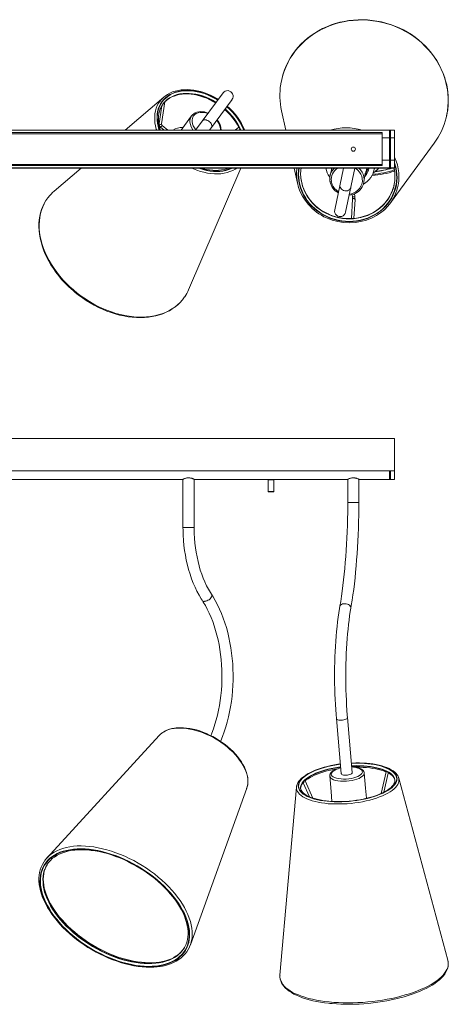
# Model space of a CAD drawing. Header units: millimetres. Extents: x -822 to 1508, y -1054 to 143.
# Tile 4 of 5: x 295 to 815, y -1053 to 143. Entities that reach past the tile are written whole.
import ezdxf

# ---------------------------------------------------------------- set-up
doc = ezdxf.new("R2010")
doc.units = ezdxf.units.MM

msp = doc.modelspace()

# ---------------------------------------------------------------- linework, layer by layer
at = {"color": 7, "linetype": 'Continuous', "lineweight": 15}
for p, q in [((469.9, 48.8), (423.1, 8.7)), ((541.9, 54), (508.5, 8.7)), ((467.5, 38.2), (464.2, 16.8)), ((467.2, 16.4), (471.3, 43.2)), ((525.3, 8.7), (552.8, 46)), ((613, 32), (618.2, 8.7)), ((466.1, 12.2), (470.3, 8.7)), ((474.9, 8.7), (468.1, 14.5)), ((560.9, 12.3), (556.6, 8.7)), ((-750, 8.7), (750, 8.7)), ((-750, 8.6), (750, 8.6)), ((735, 5.7), (-735, 5.7)), ((735, 4.2), (-735, 4.2)), ((561.3, 8.7), (562.3, 9.5)), ((561.9, 10.4), (562.7, 8.7)), ((735, -34.3), (735, 5.7)), ((745, 8), (744, 8)), ((744, -36.9), (744, 8)), ((745, -36.9), (745, 8)), ((750, -37.3), (750, 8.7)), ((745.2, -79.6), (798.3, -7.1)), ((-735, -32.8), (735, -32.8)), ((735, -34.3), (-735, -34.3)), ((-750, -37.2), (750, -37.2)), ((-750, -37.3), (750, -37.3)), ((369.5, -37.3), (336.9, -65.3)), ((499.9, -185.2), (563.6, -37.3)), ((515.6, -37.4), (515.8, -37.3)), ((517.1, -37.9), (517.9, -37.3)), ((628.2, -37.3), (632.3, -55.8)), ((688.2, -37.3), (677.5, -88.2)), ((690.7, -91), (702, -37.3)), ((714.4, -44), (714.6, -43.6)), ((725.4, -39.5), (725.4, -39.1)), ((671.8, -53.8), (671.5, -52.7)), ((698.7, -69.6), (698.9, -71.9)), ((701.9, -71.5), (701.6, -68.6)), ((701.9, -71.5), (701.9, -71.6)), ((699.1, -75.3), (697.7, -98.6)), ((700.7, -98.4), (702.1, -75.4)), ((-750, -365.8), (750, -365.8)), ((-750, -365.8), (750, -365.8)), ((750, -365.8), (750, -415.8)), ((-750, -405.1), (750, -405.1)), ((745, -405.3), (744, -405.3)), ((744, -415.8), (744, -405.3)), ((745, -415.8), (745, -405.3)), ((107.5, -415.8), (492.5, -415.8)), ((492.5, -415.8), (492.5, -415.8)), ((493.2, -415.4), (493.2, -474)), ((506.8, -474), (506.8, -415.4)), ((507.5, -415.8), (692.5, -415.8)), ((507.5, -415.8), (507.5, -415.8)), ((507.5, -415.8), (507.5, -415.8)), ((596.5, -415.9), (596.5, -430.3)), ((598, -415.7), (598, -415.8)), ((602, -415.8), (602, -415.7)), ((602.5, -415.8), (602.5, -415.8)), ((603.5, -430.3), (603.5, -415.9)), ((692.5, -415.8), (692.5, -415.8)), ((693.2, -415.4), (693.2, -443.7)), ((706.7, -443.7), (706.7, -415.4)), ((707.5, -415.8), (750, -415.8)), ((707.5, -415.8), (707.5, -415.8)), ((707.5, -415.8), (707.5, -415.8)), ((596.5, -430.3), (596.7, -430.8)), ((596.5, -430.3), (603.5, -430.3)), ((603.3, -430.8), (603.5, -430.3)), ((603.3, -430.8), (596.7, -430.8)), ((698.8, -771.6), (693, -704.8)), ((679.5, -706), (685.4, -772.7)), ((464.5, -726.5), (327.9, -875.5)), ((464.5, -726.5), (465.1, -725.8)), ((671.5, -776.6), (671.4, -775.7)), ((739.8, -770.7), (733.8, -797)), ((737.2, -795.4), (742.5, -772.2)), ((631.1, -789.2), (611, -1017.6)), ((631.1, -789.2), (631.1, -789.2)), ((639.2, -784), (646.9, -801.1)), ((650.9, -802.6), (641.4, -781.7)), ((750.5, -780.8), (750.5, -780.7)), ((814.8, -999.6), (755.2, -778.3)), ((755.2, -778.3), (755.2, -778.3)), ((502.2, -980.8), (570.7, -790.7)), ((636.1, -790.7), (636.1, -790.8))]:
    msp.add_line(p, q, dxfattribs=at)
at = {"color": 8, "linetype": 'Continuous', "lineweight": 15}
for p, q in [((735, -0.8), (744, -0.8)), ((745, -0.8), (750, -0.8)), ((735, -27.8), (744, -27.8)), ((745, -27.8), (750, -27.8)), ((631.5, -37.3), (631.4, -37.6)), ((603.5, -415.9), (596.5, -415.9)), ((706.7, -443.7), (693.2, -443.7)), ((506.8, -474), (493.2, -474))]:
    msp.add_line(p, q, dxfattribs=at)
at = {"color": 8, "linetype": 'Continuous', "lineweight": 15, "flags": 128}
for points in [[(812.7, 23.7), (813.7, 28.1), (814.6, 33.5), (815.1, 39), (815.3, 44.6), (815.1, 50.2), (814.6, 55.7), (813.7, 61.2), (812.5, 66.7), (811, 72.1), (809.1, 77.4), (806.8, 82.7), (804.3, 87.8), (801.4, 92.8), (798.3, 97.6), (794.8, 102.2), (791, 106.7), (787, 110.9), (782.8, 115), (778.3, 118.8), (773.5, 122.3), (768.6, 125.6), (763.5, 128.7), (758.1, 131.4), (752.7, 133.9), (747.1, 136.1), (741.4, 138), (735.6, 139.5), (729.7, 140.8), (723.7, 141.7), (717.7, 142.3), (711.8, 142.6), (705.8, 142.5), (699.8, 142.1), (693.9, 141.4), (688, 140.4), (682.2, 139.1), (676.6, 137.4), (671, 135.4), (665.7, 133.2), (660.4, 130.6), (655.4, 127.8), (650.5, 124.6), (645.9, 121.2), (641.5, 117.6), (637.4, 113.7), (633.5, 109.6), (629.8, 105.3), (626.5, 100.8), (623.5, 96.1), (620.8, 91.2), (618.4, 86.2), (616.3, 81), (614.5, 75.8), (613.1, 70.4), (612.1, 65), (612, 64.7)], [(535.6, 45.5), (535.2, 45.7), (531.2, 48), (527.2, 50.1), (523, 51.9), (518.9, 53.4), (514.7, 54.7), (510.5, 55.7), (506.4, 56.4), (502.3, 56.8), (498.3, 57), (494.4, 56.8), (490.7, 56.4), (487.1, 55.7), (483.6, 54.7), (480.4, 53.4), (477.3, 51.9), (474.5, 50.1), (471.9, 48), (469.6, 45.7), (467.6, 43.2), (465.9, 40.5), (464.4, 37.6), (463.3, 34.5), (462.4, 31.3), (461.9, 27.9), (461.7, 24.4), (461.8, 20.8), (462.3, 17.1), (463, 13.4), (464.1, 9.6), (464.4, 8.7)], [(535.4, 45.2), (535, 45.5), (531.1, 47.7), (527.1, 49.8), (523, 51.6), (518.9, 53.1), (514.7, 54.4), (510.6, 55.3), (506.5, 56.1), (502.4, 56.5), (498.4, 56.6), (494.6, 56.5), (490.9, 56.1), (487.3, 55.3), (483.8, 54.4), (480.6, 53.1), (477.6, 51.6), (474.8, 49.8), (472.3, 47.7), (470, 45.5), (468, 43), (466.2, 40.3), (464.8, 37.4), (463.6, 34.3), (462.8, 31.1), (462.3, 27.7), (462.1, 24.3), (462.2, 20.7), (462.7, 17.1), (463.4, 13.4), (464.5, 9.6), (464.8, 8.7)], [(533.3, 42.3), (532.9, 42.6), (529, 44.8), (525, 46.8), (520.9, 48.5), (516.9, 50), (512.8, 51.2), (508.7, 52.1), (504.7, 52.7), (500.7, 53.1), (496.8, 53.1), (493.1, 52.9), (489.4, 52.4), (485.9, 51.6), (482.7, 50.5), (479.6, 49.1), (476.7, 47.5), (474, 45.6), (472.9, 44.7)], [(533.5, 42.6), (533.1, 42.9), (529.2, 45.1), (525.2, 47.1), (521.2, 48.8), (517.1, 50.3), (513, 51.5), (508.9, 52.4), (504.9, 53), (500.9, 53.4), (497, 53.4), (493.3, 53.2), (489.6, 52.7), (486.2, 51.9), (482.9, 50.8), (479.8, 49.4), (476.9, 47.8), (474.2, 45.9), (473.1, 44.9)], [(465.5, 44.1), (463.6, 41.4), (462, 38.5), (460.8, 35.4), (459.8, 32.1), (459.2, 28.7), (458.9, 25.1), (458.9, 21.5), (459.2, 17.7), (459.9, 13.9), (460.8, 10.1), (461.3, 8.7)], [(505.4, 8.7), (504.6, 9.9), (503.2, 12.7), (502.2, 15.6), (501.7, 18.3), (501.7, 20.9), (502.6, 24.2)], [(505.2, 24.4), (504.4, 21.4), (504.4, 19.1), (504.8, 16.6), (505.7, 14), (507.1, 11.4), (508.8, 9)], [(523.4, 28.9), (522.4, 29.3), (519.6, 30), (516.9, 30.3), (514.2, 30.3), (511.6, 29.8), (509.3, 28.8), (507.4, 27.4), (505.8, 25.6), (505.2, 24.4)], [(464.9, 15.8), (465.5, 15.7), (466.1, 15.6), (466.6, 15.8), (467, 16), (467.2, 16.3), (467.2, 16.4)], [(466.1, 12.2), (466.1, 12.2), (466.2, 12.4), (466.4, 12.6)], [(516.7, 19.8), (516.9, 20), (517.7, 20.7), (518.8, 21.1), (520, 21.2), (521.4, 21.1), (522.8, 20.6), (524.2, 19.9), (525.5, 19), (526.5, 17.9), (527.4, 16.7), (528, 15.4), (528.2, 14.2), (528.1, 13), (527.7, 12), (527.6, 11.8)], [(538.6, 8.7), (538.7, 9.8), (538.4, 12.3), (537.7, 14.7), (536.5, 17.4), (534.9, 20), (534.2, 20.8)], [(693.5, 8.7), (691.2, 8.7), (688.7, 8.7)], [(668.3, -96.7), (672.5, -98.4), (676.9, -99.9), (681.4, -101), (685.9, -101.8), (690.5, -102.3), (695.1, -102.5), (699.7, -102.3), (704.2, -101.8), (708.7, -101), (713.1, -99.9), (717.4, -98.4), (721.5, -96.7), (725.5, -94.7), (729.2, -92.4), (732.8, -89.8), (736.1, -87), (739.2, -83.9), (742, -80.6), (744.5, -77.1), (746.7, -73.5), (748.6, -69.7), (750.2, -65.7), (751.5, -61.6), (752.4, -57.5), (752.9, -53.3), (753.1, -49), (753, -44.8), (752.5, -40.5), (751.6, -36.3), (750.4, -32.2), (750, -31)], [(668.5, -96.3), (672.7, -98), (677, -99.5), (681.5, -100.6), (686, -101.4), (690.5, -101.9), (695.1, -102.1), (699.6, -101.9), (704.1, -101.4), (708.6, -100.6), (713, -99.5), (717.2, -98.1), (721.3, -96.3), (725.2, -94.3), (729, -92), (732.5, -89.5), (735.8, -86.7), (738.9, -83.6), (741.7, -80.4), (744.2, -76.9), (746.4, -73.3), (748.2, -69.5), (749.8, -65.6), (751, -61.5), (751.9, -57.4), (752.5, -53.2), (752.7, -49), (752.5, -44.8), (752, -40.6), (751.2, -36.4), (750, -32.3), (750, -32.3)], [(504.2, -37.3), (505.9, -38.1), (510.2, -39.8), (514.5, -41.3), (518.7, -42.5), (523, -43.4), (527.2, -44), (531.4, -44.4), (535.4, -44.4), (539.4, -44.2), (543.2, -43.6), (546.8, -42.8), (550.3, -41.7), (553.6, -40.3), (556.6, -38.6), (558.6, -37.3)], [(511.9, -37.3), (513.6, -37.9), (517.8, -39.2), (521.9, -40.2), (526.1, -40.9), (530.2, -41.3), (534.2, -41.5), (538, -41.3), (541.8, -40.9), (545.4, -40.2), (548.9, -39.2), (552.1, -37.9), (553.3, -37.3)], [(512.9, -37.3), (513.6, -37.6), (517.8, -38.8), (521.9, -39.8), (526, -40.5), (530.1, -41), (534, -41.1), (537.9, -41), (541.6, -40.5), (545.2, -39.8), (548.6, -38.8), (551.8, -37.6), (552.4, -37.3)], [(633.7, -37.3), (633.3, -40.4), (633.1, -44.7), (633.3, -49), (633.8, -53.2), (634.6, -57.4), (635.8, -61.6), (637.4, -65.6), (639.2, -69.6), (641.4, -73.4), (643.9, -77), (646.6, -80.5), (649.7, -83.8), (653, -86.9), (656.5, -89.7), (660.2, -92.3), (664.2, -94.6), (668.3, -96.7)], [(634.2, -37.3), (633.8, -40.5), (633.6, -44.7), (633.7, -48.9), (634.2, -53.2), (635.1, -57.3), (636.3, -61.4), (637.8, -65.5), (639.6, -69.4), (641.8, -73.2), (644.2, -76.8), (647, -80.3), (650, -83.6), (653.3, -86.6), (656.8, -89.4), (660.5, -92), (664.4, -94.3), (668.5, -96.3)], [(695.4, -69), (697.7, -68.5), (700.5, -67.5), (703.1, -66.1), (705.4, -64.3), (707.5, -62.1), (709.2, -59.5), (710.3, -56.7), (711, -53.7), (710.9, -50), (710.3, -47.2), (709.1, -44.6), (707.6, -42.2), (705.6, -39.9), (703.1, -37.9), (702.2, -37.3)], [(673.3, -53.3), (674.4, -57.2), (675.7, -59.7), (677.4, -62), (679.6, -64.2), (682.1, -66.1), (682.2, -66.1)], [(697, -61.1), (696.9, -61.7), (696.3, -62.7), (695.4, -63.6), (694.2, -64.3), (692.8, -64.8), (691.3, -64.9), (689.7, -64.8), (688.2, -64.4), (686.8, -63.8), (685.6, -62.9), (684.7, -61.9), (684, -60.7), (683.7, -59.5), (683.8, -58.3), (683.8, -58.3)], [(701.9, -71.6), (701.8, -71.8), (701.4, -72.1), (700.9, -72.2), (700.3, -72.3), (699.8, -72.3), (699.3, -72.2), (699, -72), (698.9, -71.9)], [(329.6, -73), (329.3, -73.4), (326.9, -76.9), (324.8, -80.6), (323, -84.4), (321.5, -88.5), (320.3, -92.7), (319.5, -97), (318.9, -101.5), (318.7, -106), (318.8, -110.7), (319.2, -115.5), (319.9, -120.3), (321, -125.2), (322.4, -130.1), (324, -135), (326, -139.9), (328.3, -144.8), (330.8, -149.7), (333.6, -154.5), (336.7, -159.3), (340.1, -163.9), (343.7, -168.5), (347.5, -172.9), (351.6, -177.2), (355.9, -181.4), (360.3, -185.4)], [(669.6, -93.3), (673.8, -95), (678.1, -96.4), (682.5, -97.5), (686.9, -98.3), (691.4, -98.7), (695.9, -98.9), (700.4, -98.7), (704.8, -98.1), (709.2, -97.3), (713.4, -96.1), (717.6, -94.6), (721.6, -92.8), (725.4, -90.7), (729, -88.4), (732.4, -85.8), (735.6, -82.9), (738.5, -79.8), (741.1, -76.5), (743.2, -73.5)], [(669.6, -93.5), (673.8, -95.2), (678.1, -96.6), (682.4, -97.7), (686.9, -98.5), (691.4, -98.9), (695.9, -99.1), (700.3, -98.8), (704.8, -98.3), (709.1, -97.5), (713.4, -96.3), (717.6, -94.8), (721.5, -93), (725.4, -90.9), (729, -88.6), (732.4, -86), (735.6, -83.1), (738.5, -80), (741.1, -76.7), (743.1, -73.7)], [(702.1, -75.4), (702.1, -75.3), (701.9, -74.8), (701.5, -74.5), (701, -74.3), (700.4, -74.3), (699.8, -74.4), (699.4, -74.6), (699.1, -75), (699.1, -75.3)], [(360.3, -185.4), (364.9, -189.2), (369.7, -192.8), (374.7, -196.3), (379.7, -199.5), (384.9, -202.5), (390.2, -205.3), (395.5, -207.8), (400.9, -210.1), (406.4, -212.1), (411.8, -213.8), (417.3, -215.3), (422.7, -216.5), (428.1, -217.4), (433.4, -218), (438.7, -218.3), (443.8, -218.4), (448.9, -218.1), (453.8, -217.6), (458.6, -216.8), (463.2, -215.7), (467.7, -214.3), (471.9, -212.6), (476, -210.7), (479.8, -208.5), (483.4, -206.1), (486.7, -203.4), (489.8, -200.5), (492.6, -197.3), (495.1, -193.9), (495.3, -193.6)], [(527.8, -554.9), (528, -555.2), (528.2, -556.1), (528.1, -557.2), (527.7, -558.3), (527, -559.5), (526.1, -560.6), (524.9, -561.6), (523.6, -562.4), (522.2, -563.1), (520.8, -563.5), (519.5, -563.6)], [(697.1, -572), (697.1, -571.3), (696.9, -570.3), (696.3, -569.3), (695.4, -568.4), (694.2, -567.6), (692.8, -567), (691.3, -566.6), (689.7, -566.5), (688.2, -566.5), (686.8, -566.8), (685.6, -567.3), (684.7, -568), (684, -568.8), (683.8, -569.6)], [(693, -704.8), (693, -705.1), (692.7, -705.7), (692, -706.3), (691.1, -706.9), (689.9, -707.3), (688.4, -707.7), (686.9, -707.9), (685.4, -708), (683.8, -708), (682.5, -707.8), (681.3, -707.5), (680.4, -707.1), (679.8, -706.6), (679.5, -706), (679.5, -706)], [(465.1, -725.8), (465.6, -725.3), (467.8, -723.5), (470.2, -722), (472.9, -720.6), (475.9, -719.5), (479, -718.6), (482.4, -718), (486, -717.6), (489.7, -717.5), (493.6, -717.7), (497.6, -718.1), (501.7, -718.7), (505.9, -719.6), (510.2, -720.8), (514.5, -722.1), (518.7, -723.7), (523, -725.6), (527.2, -727.6), (531.4, -729.8), (535.4, -732.3), (539.4, -734.8), (543.2, -737.6), (546.8, -740.5), (550.3, -743.5), (553.6, -746.6), (556.6, -749.8), (559.4, -753.1), (562, -756.4), (564.3, -759.8), (566.3, -763.2), (568, -766.5), (569.5, -769.9), (570.6, -773.2), (571.4, -776.4), (571.9, -779.6), (572, -782.6), (571.8, -785.6), (571.3, -788.4), (570.7, -790.7)], [(684.4, -761.4), (682, -761.7), (677.5, -762.5), (673.2, -763.3), (668.9, -764.3), (664.8, -765.4), (660.8, -766.6), (657, -767.9), (653.5, -769.2), (650.1, -770.7), (647.1, -772.3), (644.3, -773.9), (641.7, -775.5), (639.5, -777.3), (637.6, -779), (636, -780.8), (634.8, -782.6), (633.9, -784.4), (633.3, -786.2), (633.1, -788), (633.3, -789.7), (633.8, -791.5), (634.6, -793.1), (635.8, -794.8), (637.4, -796.3), (639.2, -797.8), (641.4, -799.2), (643.9, -800.5), (646.6, -801.7), (649.7, -802.8), (653, -803.8), (656.5, -804.7), (660.2, -805.4), (664.2, -806), (668.3, -806.5)], [(684.4, -761.6), (682.1, -761.9), (677.7, -762.6), (673.3, -763.5), (669.1, -764.4), (665, -765.5), (661, -766.7), (657.3, -768), (653.7, -769.3), (650.4, -770.8), (647.4, -772.3), (644.6, -773.9), (642.1, -775.6), (639.9, -777.3), (638, -779), (636.4, -780.8), (635.2, -782.6), (634.3, -784.4), (633.8, -786.2), (633.6, -788), (633.7, -789.7), (634.2, -791.4), (635.1, -793.1), (636.3, -794.7), (637.8, -796.2), (639.6, -797.7), (641.8, -799.1), (644.2, -800.4), (647, -801.6), (650, -802.7), (653.3, -803.7), (656.8, -804.5), (660.5, -805.3), (664.4, -805.9), (668.5, -806.4)], [(684.7, -764.6), (681.9, -765), (677.5, -765.7), (673.2, -766.6), (669.1, -767.5), (665.1, -768.6), (661.3, -769.8), (657.6, -771.1), (654.2, -772.5), (651.1, -774), (648.2, -775.5), (645.5, -777.1), (643.2, -778.8), (641.2, -780.5), (639.5, -782.2), (638.1, -784), (637.1, -785.8), (636.4, -787.5), (636.1, -789.3), (636.1, -790.7)], [(684.7, -765), (681.9, -765.4), (677.5, -766.2), (673.3, -767), (669.1, -768), (665.1, -769.1), (661.3, -770.3), (657.7, -771.6), (654.3, -773), (651.1, -774.5), (648.2, -776), (645.6, -777.6), (643.3, -779.3), (641.2, -781), (639.5, -782.7), (638.2, -784.4), (637.1, -786.2), (636.5, -788), (636.1, -789.7), (636.1, -791.1)], [(668.3, -806.5), (672.5, -806.9), (676.9, -807.1), (681.4, -807.2), (685.9, -807.1), (690.5, -806.9), (695.1, -806.6), (699.7, -806.1), (704.2, -805.5), (708.7, -804.8), (713.1, -803.9), (717.4, -803), (721.5, -801.9), (725.5, -800.7), (729.2, -799.4), (732.8, -798), (736.1, -796.5), (739.2, -795), (742, -793.4), (744.5, -791.7), (746.7, -790), (748.6, -788.2), (750.2, -786.4), (751.5, -784.6), (752.4, -782.8), (752.9, -781), (753.1, -779.3), (753, -777.5), (752.5, -775.8), (751.6, -774.1), (750.4, -772.5), (748.9, -770.9), (747, -769.4), (744.9, -768), (742.4, -766.7), (739.6, -765.5), (736.6, -764.4), (733.3, -763.4), (729.8, -762.6), (726, -761.8), (722.1, -761.2), (718, -760.7), (713.7, -760.4), (709.3, -760.1), (704.9, -760.1), (700.3, -760.1), (697.8, -760.2)], [(668.5, -806.4), (672.7, -806.7), (677, -806.9), (681.5, -807), (686, -807), (690.5, -806.8), (695.1, -806.4), (699.6, -806), (704.1, -805.4), (708.6, -804.6), (713, -803.8), (717.2, -802.8), (721.3, -801.7), (725.2, -800.6), (729, -799.3), (732.5, -797.9), (735.8, -796.4), (738.9, -794.9), (741.7, -793.3), (744.2, -791.6), (746.4, -789.9), (748.2, -788.2), (749.8, -786.4), (751, -784.6), (751.9, -782.8), (752.5, -781.1), (752.7, -779.3), (752.5, -777.5), (752, -775.8), (751.2, -774.2), (750, -772.6), (748.5, -771), (746.6, -769.5), (744.5, -768.1), (742, -766.9), (739.3, -765.7), (736.3, -764.6), (733, -763.6), (729.5, -762.7), (725.8, -762), (721.9, -761.4), (717.8, -760.9), (713.6, -760.5), (709.2, -760.3), (704.8, -760.2), (700.3, -760.3), (697.9, -760.4)], [(673.3, -774.5), (674.4, -776), (675.7, -776.9), (677.4, -777.8), (679.6, -778.5), (682.1, -779), (685.1, -779.4), (688.2, -779.6), (691.5, -779.5), (694.8, -779.2), (697.7, -778.7), (700.5, -778), (703.1, -777.2), (705.4, -776.3), (707.5, -775.1), (709.2, -773.9), (710.3, -772.6), (711, -771.3), (710.9, -769.8), (710.3, -768.7), (709.1, -767.7), (707.6, -766.8), (705.6, -766.1), (703.1, -765.5), (700.4, -765), (698.3, -764.8)], [(750.5, -780.7), (750.5, -780.5), (750.1, -778.8), (749.4, -777.1), (748.3, -775.5), (746.9, -774), (745.2, -772.5), (743.1, -771.1), (740.8, -769.8), (738.1, -768.6), (735.2, -767.5), (732, -766.6), (728.5, -765.7), (724.9, -765), (721, -764.3), (717, -763.9), (712.9, -763.5), (708.6, -763.3), (704.2, -763.2), (699.8, -763.3), (698.1, -763.4)], [(750.6, -781.2), (750.6, -780.9), (750.2, -779.2), (749.5, -777.6), (748.4, -776), (747, -774.4), (745.2, -773), (743.2, -771.6), (740.8, -770.3), (738.1, -769.1), (735.2, -768), (732, -767), (728.6, -766.1), (724.9, -765.4), (721.1, -764.8), (717.1, -764.3), (712.9, -764), (708.6, -763.8), (704.2, -763.7), (699.8, -763.8), (698.2, -763.8)], [(713.1, -772.1), (713.1, -773.1), (712.4, -774.6), (711.1, -776.1), (709.3, -777.4), (707, -778.7), (704.5, -779.7), (701.6, -780.5), (698.5, -781.2), (695.2, -781.8), (691.6, -782.1), (688, -782.2), (684.5, -782.1), (681.2, -781.7), (678.4, -781.1), (676, -780.3), (674.1, -779.4), (672.7, -778.3), (671.5, -776.6)], [(684.8, -766), (684.8, -766), (682.2, -766.7), (679.7, -767.6), (677.5, -768.7), (675.7, -769.9), (674.3, -771.1), (673.5, -772.4), (673.2, -773.7), (673.3, -774.5)], [(631.1, -789.2), (631.1, -789.4), (631.1, -791.2), (631.5, -792.9), (632.2, -794.7), (633.3, -796.4), (634.8, -798), (636.6, -799.5), (638.7, -801), (641.1, -802.4), (643.8, -803.7), (646.8, -804.8), (650.1, -805.9), (653.6, -806.9), (657.3, -807.7), (661.3, -808.4), (665.4, -808.9), (669.7, -809.4), (674.1, -809.7), (678.6, -809.8), (683.2, -809.8), (687.9, -809.7), (692.6, -809.4), (697.3, -809), (702, -808.5), (706.7, -807.8), (711.2, -807), (715.7, -806.1), (720, -805.1), (724.2, -803.9), (728.2, -802.7), (732, -801.3), (735.6, -799.9), (738.9, -798.3), (742, -796.7), (744.8, -795), (747.3, -793.3), (749.5, -791.5), (751.3, -789.7), (752.9, -787.9), (754.1, -786.1), (754.9, -784.2), (755.4, -782.4), (755.5, -780.5), (755.3, -778.7), (755.2, -778.3)], [(360.3, -861.2), (364.9, -860.8), (369.7, -860.8), (374.7, -860.9), (379.7, -861.3), (384.9, -862), (390.2, -862.9), (395.5, -864.1), (400.9, -865.5), (406.4, -867.1), (411.8, -869), (417.3, -871), (422.7, -873.3), (428.1, -875.9), (433.4, -878.6), (438.7, -881.5), (443.8, -884.6), (448.9, -887.8), (453.8, -891.2), (458.6, -894.8), (463.2, -898.5), (467.7, -902.3), (471.9, -906.2), (476, -910.3), (479.8, -914.4), (483.4, -918.5), (486.7, -922.8), (489.8, -927), (492.6, -931.3), (495.1, -935.6), (497.3, -939.9), (499.3, -944.2), (500.9, -948.4), (502.3, -952.6), (503.3, -956.7), (504, -960.8), (504.4, -964.7), (504.4, -968.6), (504.2, -972.3), (504, -973.9)], [(333.3, -870.7), (333.6, -870.4), (336.7, -868.4), (340.1, -866.6), (343.7, -865), (347.5, -863.7), (351.6, -862.6), (355.9, -861.8), (360.3, -861.2)], [(491.8, -988.7), (491.2, -989.4), (488.7, -991.9), (486, -994.1), (483.1, -996.2), (479.8, -998), (476.3, -999.5), (472.6, -1000.8), (468.6, -1001.9), (464.5, -1002.8), (460.1, -1003.3), (455.6, -1003.7), (450.9, -1003.7), (446.1, -1003.6), (441.1, -1003.1), (436, -1002.5), (430.9, -1001.5), (425.6, -1000.4), (420.4, -998.9), (415, -997.3), (409.7, -995.4), (404.4, -993.3), (399.1, -991), (393.8, -988.4), (388.6, -985.7), (383.5, -982.8), (378.5, -979.7), (373.7, -976.5), (368.9, -973), (364.3, -969.5), (359.9, -965.8), (355.7, -962), (351.6, -958.1), (347.8, -954.1), (344.2, -950.1), (340.9, -945.9), (337.8, -941.8), (335, -937.6), (332.5, -933.4), (330.3, -929.2), (328.3, -925), (326.7, -920.9), (325.3, -916.8), (324.3, -912.7), (323.6, -908.8), (323.3, -904.9), (323.2, -901.2), (323.5, -897.5), (324, -894), (324.9, -890.7), (325.5, -889.2)], [(492, -988.3), (491.4, -989), (489, -991.5), (486.3, -993.7), (483.3, -995.8), (480.1, -997.5), (476.6, -999.1), (472.8, -1000.4), (468.9, -1001.5), (464.7, -1002.4), (460.4, -1002.9), (455.8, -1003.3), (451.1, -1003.3), (446.3, -1003.2), (441.3, -1002.7), (436.3, -1002.1), (431.1, -1001.1), (425.9, -1000), (420.6, -998.5), (415.3, -996.9), (410, -995), (404.6, -992.9), (399.3, -990.6), (394.1, -988), (388.9, -985.3), (383.8, -982.4), (378.8, -979.3), (373.9, -976.1), (369.1, -972.6), (364.6, -969.1), (360.1, -965.4), (355.9, -961.6), (351.9, -957.7), (348.1, -953.7), (344.5, -949.7), (341.2, -945.5), (338.1, -941.4), (335.3, -937.2), (332.7, -933), (330.5, -928.8), (328.6, -924.6), (326.9, -920.5), (325.6, -916.4), (324.6, -912.3), (323.9, -908.4), (323.5, -904.5), (323.4, -900.8), (323.7, -897.1), (324.3, -893.6), (325.2, -890.3), (325.7, -888.8)], [(670.8, -1050.3), (676.4, -1050.8), (682, -1051.1), (687.8, -1051.3), (693.6, -1051.4), (699.6, -1051.3), (705.5, -1051.1), (711.5, -1050.8), (717.5, -1050.3), (723.5, -1049.7), (729.4, -1048.9), (735.3, -1048), (741.1, -1047), (746.9, -1045.9), (752.5, -1044.7), (757.9, -1043.3), (763.2, -1041.8), (768.4, -1040.2), (773.3, -1038.6), (778.1, -1036.8), (782.6, -1034.9), (786.9, -1033), (790.9, -1031), (794.6, -1028.9), (798.1, -1026.7), (801.3, -1024.5), (804.2, -1022.3), (806.7, -1020), (809, -1017.7), (810.9, -1015.4), (812.5, -1013), (813.7, -1010.7), (814.6, -1008.3), (815.1, -1006), (815.3, -1003.6), (815.1, -1001.3), (814.8, -999.6)], [(611, -1017.6), (611, -1017.7), (611, -1020), (611.3, -1022.3), (612, -1024.5), (613.1, -1026.7), (614.5, -1028.9), (616.2, -1031), (618.3, -1033), (620.7, -1034.9), (623.4, -1036.8), (626.4, -1038.6), (629.7, -1040.2), (633.3, -1041.8), (637.2, -1043.3), (641.3, -1044.6), (645.7, -1045.9), (650.3, -1047), (655.2, -1048), (660.2, -1048.9), (665.4, -1049.7), (670.8, -1050.3)]]:
    msp.add_lwpolyline(points, dxfattribs=at)
at = {"color": 7, "linetype": 'Continuous', "lineweight": 15, "flags": 128}
for points in [[(812.7, 23.8), (813.5, 27), (814.4, 32.2), (815, 37.4), (815.3, 42.6), (815.3, 47.9), (815, 53.1), (814.3, 58.4), (813.4, 63.6), (812.1, 68.8), (810.5, 73.9), (808.7, 78.9), (806.5, 83.8), (804, 88.7), (801.3, 93.4), (798.3, 97.9), (795, 102.3), (791.5, 106.6), (787.7, 110.6), (783.7, 114.5), (779.5, 118.1), (775.1, 121.6), (770.5, 124.8), (765.7, 127.8), (760.8, 130.5), (755.7, 133), (750.5, 135.2), (745.1, 137.1), (739.7, 138.8), (734.1, 140.2), (728.6, 141.3), (722.9, 142.1), (717.3, 142.7), (711.6, 142.9), (705.9, 142.9), (700.3, 142.5), (694.7, 141.9), (689.1, 140.9), (683.6, 139.7), (678.2, 138.2), (673, 136.5), (667.8, 134.4), (662.8, 132.1), (657.9, 129.5), (653.2, 126.7), (648.7, 123.6), (644.4, 120.3), (640.3, 116.8), (636.5, 113.1), (632.8, 109.1), (629.5, 105), (626.3, 100.7), (623.5, 96.2), (620.9, 91.6), (618.6, 86.9), (616.6, 82), (614.9, 77), (613.5, 72), (612.4, 66.9), (612.1, 64.8)], [(472.7, 44.5), (474.4, 45.9), (476.9, 47.5), (479.6, 49), (482.5, 50.2), (485.6, 51.2), (488.8, 52), (492.2, 52.5), (495.7, 52.7), (499.3, 52.7), (503, 52.4), (506.7, 51.9), (510.5, 51.1), (514.4, 50.1), (518.2, 48.9), (522, 47.4), (525.8, 45.7), (529.5, 43.7), (532.9, 41.8)], [(536, 46), (534.3, 47), (530.5, 49.2), (526.5, 51.1), (522.6, 52.8), (518.5, 54.3), (514.5, 55.5), (510.4, 56.5), (506.4, 57.3), (502.4, 57.7), (498.5, 58), (494.7, 57.9), (490.9, 57.6), (487.3, 57), (483.9, 56.2), (480.6, 55.1), (477.4, 53.7), (476.2, 53.1)], [(465.8, 8.7), (465.6, 9.4), (464.6, 12.8), (463.9, 16.2), (463.5, 19.5), (463.4, 22.7), (463.6, 25.9), (464, 28.9), (464.7, 31.9), (465.7, 34.7), (466.2, 35.6)], [(503.7, 26.2), (495.1, 14.3), (491, 8.7)], [(502.6, 24.2), (503.3, 25.6), (503.7, 26)], [(523.8, 29.4), (523.8, 29.5), (521.5, 30.3), (519.2, 30.8), (516.8, 31.1), (514.5, 31.2), (512.3, 31), (510.1, 30.5), (508.2, 29.7), (506.4, 28.7), (504.9, 27.5), (503.7, 26.1)], [(548.6, -37.3), (546.4, -38.2), (543.2, -39), (539.9, -39.6), (536.5, -40), (532.9, -40.1), (529.3, -40), (525.6, -39.6), (521.8, -39), (517.9, -38.1), (515.3, -37.3)], [(725.4, -39.1), (725.6, -38.1), (725.7, -37.3)], [(749.4, -37.3), (749.7, -38.8), (749.8, -39.4)], [(669.6, -93.1), (667.7, -92.2), (663.9, -90.2), (660.4, -88), (657, -85.5), (653.8, -82.8), (650.9, -79.9), (648.2, -76.8), (645.7, -73.5), (643.5, -70.1), (641.5, -66.6), (639.9, -62.9), (638.5, -59.2), (637.4, -55.4), (637, -53.3)], [(329.5, -73.2), (329.2, -73.5), (326.9, -76.8), (324.8, -80.3), (323.1, -84), (321.6, -87.8), (320.4, -91.8), (319.4, -95.8), (318.8, -100.1), (318.4, -104.4), (318.3, -108.8), (318.5, -113.3), (319, -117.8), (319.8, -122.5), (320.9, -127.1), (322.2, -131.8), (323.8, -136.5), (325.7, -141.1), (327.9, -145.8), (330.3, -150.4), (333, -155), (335.9, -159.5), (339, -163.9), (342.4, -168.3), (345.9, -172.5), (349.7, -176.6), (353.7, -180.6), (357.8, -184.5), (359.8, -186.2)], [(743.2, -73.4), (741.6, -75.9), (739.2, -79), (736.5, -82), (733.6, -84.7), (730.4, -87.3), (727.1, -89.6), (723.6, -91.7), (719.9, -93.5), (716.1, -95), (712.1, -96.3), (708.1, -97.4), (703.9, -98.1), (699.7, -98.5), (695.5, -98.7), (691.3, -98.6), (687, -98.1), (682.9, -97.4), (678.7, -96.4), (674.7, -95.2), (670.7, -93.6), (669.6, -93.1)], [(359.8, -186.2), (362.1, -188.1), (366.5, -191.7), (371.1, -195), (375.9, -198.2), (380.7, -201.2), (385.6, -204), (390.6, -206.5), (395.7, -208.9), (400.8, -211), (406, -212.9), (411.1, -214.5), (416.3, -215.9), (421.5, -217), (426.6, -217.9), (431.7, -218.6), (436.7, -218.9), (441.7, -219), (446.5, -218.9), (451.3, -218.5), (455.9, -217.8), (460.4, -216.9), (464.7, -215.7), (468.9, -214.2), (472.9, -212.5), (476.7, -210.6), (480.3, -208.4), (483.7, -206), (486.8, -203.4), (489.7, -200.6), (492.4, -197.6), (494.8, -194.4), (495.2, -193.8)], [(507.5, -415.8), (507.5, -415.8), (507.4, -415.8), (507.3, -415.7), (507, -415.6), (506.7, -415.4), (506.3, -415.2), (505.9, -415), (505.4, -414.8), (504.8, -414.6), (504.5, -414.5), (503.9, -414.2), (503.2, -414), (502.4, -413.9), (501.7, -413.7), (500.9, -413.6), (500.1, -413.6), (499.7, -413.6), (498.9, -413.7), (498.1, -413.8), (497.3, -413.9), (496.6, -414.1), (495.9, -414.3), (495.3, -414.5), (495, -414.6), (494.4, -414.9), (494, -415.1), (493.5, -415.3), (493.2, -415.5), (492.9, -415.6), (492.7, -415.7), (492.5, -415.8), (492.5, -415.8), (492.5, -415.8)], [(602.5, -415.8), (602.5, -415.8), (602.3, -415.8), (601.9, -415.7), (601.2, -415.6), (600.4, -415.6), (599.6, -415.6), (598.8, -415.6), (598.1, -415.7), (597.7, -415.8), (597.6, -415.8), (597.5, -415.8), (597.5, -415.8), (597.6, -415.8)], [(602.5, -415.8), (602.5, -415.8), (602.5, -415.8)], [(707.5, -415.8), (707.5, -415.8), (707.4, -415.8), (707.3, -415.7), (707, -415.6), (706.7, -415.4), (706.3, -415.2), (705.9, -415), (705.4, -414.8), (704.8, -414.6), (704.5, -414.5), (703.9, -414.2), (703.2, -414), (702.4, -413.9), (701.7, -413.7), (700.9, -413.6), (700.1, -413.6), (699.7, -413.6), (698.9, -413.7), (698.1, -413.8), (697.3, -413.9), (696.6, -414.1), (695.9, -414.3), (695.3, -414.5), (695, -414.6), (694.4, -414.9), (694, -415.1), (693.5, -415.3), (693.2, -415.5), (692.9, -415.6), (692.7, -415.7), (692.5, -415.8), (692.5, -415.8), (692.5, -415.8)], [(693.2, -443.7), (693.2, -447.8), (693.2, -455.6), (693, -463.5), (692.8, -471.2), (692.6, -479), (692.3, -486.7), (691.9, -494.3), (691.4, -501.8), (690.9, -509.2), (690.3, -516.5), (689.7, -523.7), (689, -530.8), (688.3, -537.7), (687.5, -544.5), (686.6, -551.1), (685.7, -557.5), (684.8, -563.7), (683.8, -569.6)], [(697.1, -571.9), (697.6, -568.7), (698.6, -562.3), (699.6, -555.8), (700.5, -549.1), (701.4, -542.2), (702.1, -535.2), (702.9, -528), (703.5, -520.7), (704.1, -513.3), (704.7, -505.8), (705.2, -498.2), (705.6, -490.5), (706, -482.7), (706.2, -474.9), (706.5, -467), (706.6, -459.1), (706.7, -451.2), (706.7, -443.7)], [(493.2, -474), (493.3, -477.3), (493.5, -483.4), (493.9, -489.6), (494.4, -495.7), (495.2, -501.8), (496.2, -507.7), (497.3, -513.7), (498.6, -519.5), (500.1, -525.1), (501.8, -530.7), (503.7, -536.1), (505.7, -541.4), (507.9, -546.5), (510.2, -551.4), (512.7, -556.1), (515.4, -560.5), (516.5, -562.3)], [(527.8, -554.9), (526.5, -552.9), (524.2, -548.9), (521.9, -544.6), (519.8, -540.1), (517.9, -535.5), (516, -530.6), (514.3, -525.6), (512.8, -520.4), (511.5, -515.1), (510.3, -509.7), (509.2, -504.1), (508.4, -498.5), (507.7, -492.8), (507.2, -487), (506.9, -481.2), (506.8, -475.6), (506.8, -474)], [(538.9, -733.7), (539.1, -733.2), (541.3, -727.7), (543.4, -722), (545.2, -716.2), (546.9, -710.2), (548.5, -704.1), (549.8, -698), (551, -691.7), (552, -685.3), (552.8, -678.9), (553.4, -672.4), (553.8, -665.8), (554, -659.3), (554.1, -652.7), (553.9, -646.1), (553.6, -639.6), (553, -633.1), (552.3, -626.6), (551.4, -620.2), (550.3, -613.9), (549, -607.7), (547.5, -601.5), (545.9, -595.5), (544.1, -589.7), (542.1, -583.9), (539.9, -578.4), (537.6, -573), (535.1, -567.8), (532.5, -562.8), (529.7, -558), (527.8, -554.9)], [(516.5, -562.3), (517.9, -564.5), (520.4, -568.8), (522.8, -573.3), (525.1, -578.1), (527.3, -583.1), (529.3, -588.2), (531.1, -593.5), (532.9, -599), (534.4, -604.6), (535.8, -610.4), (537, -616.2), (538, -622.2), (538.9, -628.3), (539.6, -634.4), (540.1, -640.6), (540.4, -646.8), (540.6, -653), (540.5, -659.3), (540.3, -665.5), (539.9, -671.7), (539.3, -677.9), (538.5, -684), (537.6, -690), (536.5, -695.9), (535.2, -701.7), (533.7, -707.4), (532.1, -713), (530.3, -718.4), (528.4, -723.6), (527.1, -726.8)], [(683.8, -569.6), (683.3, -572.3), (682.5, -577.5), (681.7, -583), (681, -588.5), (680.4, -594.3), (679.8, -600.1), (679.3, -606.1), (678.8, -612.2), (678.4, -618.4), (678.1, -624.7), (677.8, -631.1), (677.6, -637.5), (677.4, -643.9), (677.4, -650.4), (677.4, -656.8), (677.4, -663.3), (677.5, -669.8), (677.7, -676.2), (678, -682.5), (678.3, -688.8), (678.7, -695.1), (679.1, -701.2), (679.5, -706)], [(693, -704.8), (692.7, -701.7), (692.3, -695.8), (691.9, -689.8), (691.6, -683.6), (691.3, -677.4), (691.1, -671.2), (690.9, -664.9), (690.9, -658.6), (690.9, -652.2), (690.9, -645.9), (691, -639.6), (691.2, -633.3), (691.5, -627.1), (691.8, -620.9), (692.2, -614.9), (692.6, -608.9), (693.1, -603), (693.6, -597.3), (694.2, -591.8), (694.9, -586.4), (695.6, -581.1), (696.4, -576.1), (697.1, -571.9)], [(484.9, -717.4), (483.1, -717.6), (479.8, -718.2), (476.7, -719), (473.8, -720.1), (471.1, -721.4), (468.7, -722.9), (466.5, -724.6), (465.2, -725.8)], [(570.5, -791), (571.2, -789.1), (571.8, -786.4), (572.1, -783.6), (572.1, -780.7), (571.8, -777.7), (571.2, -774.6), (570.4, -771.5), (569.2, -768.3), (567.8, -765.1), (566.1, -761.9), (564.2, -758.7), (562, -755.5), (559.5, -752.3), (556.9, -749.2), (554, -746.2), (551, -743.2), (547.7, -740.4), (544.3, -737.6), (540.8, -735), (537.1, -732.5), (533.4, -730.2), (529.5, -728), (525.5, -726), (521.6, -724.2), (517.5, -722.6), (513.5, -721.1), (509.5, -719.9), (505.5, -718.9), (501.5, -718.1), (497.6, -717.5), (493.8, -717.2), (490.1, -717.1), (486.5, -717.2), (484.9, -717.4)], [(684.4, -761.2), (681.3, -761.6), (677, -762.4), (672.8, -763.2), (668.7, -764.1), (664.7, -765.2), (660.9, -766.3), (657.2, -767.5), (653.7, -768.9), (650.4, -770.3), (647.3, -771.8), (644.4, -773.3), (641.8, -775), (639.4, -776.7), (637.3, -778.5), (635.4, -780.3), (633.9, -782.2), (632.7, -784.2), (631.8, -786.1), (631.2, -788.1), (631.1, -789.1)], [(755.2, -778.2), (755.1, -777.8), (754.4, -776.1), (753.3, -774.4), (752, -772.7), (750.4, -771.1), (748.4, -769.6), (746.2, -768.2), (743.7, -766.8), (740.9, -765.6), (737.9, -764.5), (734.7, -763.5), (731.3, -762.6), (727.7, -761.9), (723.9, -761.2), (720, -760.7), (716, -760.3), (711.8, -760), (707.6, -759.9), (703.2, -759.9), (698.9, -760), (697.8, -760)], [(713.1, -772.1), (713.1, -771.4), (712.7, -770.3), (712, -769.3), (711.1, -768.4), (709.8, -767.5), (708.3, -766.7), (706.4, -766), (704.4, -765.5), (702.2, -765.1), (699.8, -764.8), (698.2, -764.7)], [(702.5, -765.1), (703.9, -765.1), (708.1, -765.1), (712.2, -765.3), (716.1, -765.6), (720, -766), (723.7, -766.5), (727.2, -767.1), (730.6, -767.8), (733.7, -768.7), (736.6, -769.6), (739.3, -770.6), (739.8, -770.8)], [(641.4, -781.8), (643, -780.6), (645.1, -779.1), (647.5, -777.6), (650.1, -776.2), (653, -774.8), (656.1, -773.5), (659.4, -772.3), (662.9, -771.1), (666.6, -770.1), (670.5, -769.1), (674.4, -768.2), (678.5, -767.4), (681.7, -766.9)], [(684.8, -765.8), (682.9, -766.3), (680.7, -767), (678.7, -767.8), (676.9, -768.7), (675.2, -769.7), (673.8, -770.8), (672.7, -771.9), (672, -773.1), (671.5, -774.2), (671.4, -775.4), (671.4, -775.6)], [(671.4, -775.6), (673.1, -794.5), (674.1, -806.6)], [(698.8, -771.6), (698.8, -771.8), (698.5, -772.5), (697.9, -773.1), (696.9, -773.6), (695.7, -774.1), (694.3, -774.4), (692.8, -774.7), (691.2, -774.8), (689.7, -774.8), (688.3, -774.6), (687.1, -774.3), (686.2, -773.8), (685.6, -773.3), (685.4, -772.8), (685.4, -772.7)], [(715.9, -802.9), (714.8, -790.5), (713.2, -771.9)], [(741.6, -771.7), (741.6, -771.7), (743.8, -772.8), (745.6, -774), (747.1, -775.2), (748.4, -776.5), (749.3, -777.8), (750, -779), (750.4, -780.3), (750.5, -781)], [(636.1, -791.2), (636.1, -790.8), (636.2, -789.3), (636.6, -788), (637.3, -786.5), (638.3, -785), (639.6, -783.6), (640.2, -782.9)], [(750.5, -780.8), (750.6, -781.2), (750.4, -782.7), (750, -784), (749.3, -785.5), (748.3, -787), (747, -788.5), (745.4, -790), (743.6, -791.5), (741.5, -792.9), (739.1, -794.4), (736.4, -795.8), (733.5, -797.2), (730.4, -798.5), (727, -799.7), (723.5, -800.9), (719.8, -801.9), (716, -802.9), (712, -803.8), (707.9, -804.6), (703.8, -805.2), (699.5, -805.8), (695.3, -806.2), (691, -806.6), (686.7, -806.8), (682.5, -806.8), (678.4, -806.8), (674.3, -806.6), (670.3, -806.3), (668.9, -806.2)], [(668.9, -806.2), (666.9, -806), (663.2, -805.5), (659.6, -804.9), (656.3, -804.1), (653.1, -803.3), (650.2, -802.4), (647.6, -801.4), (645.1, -800.3), (643, -799.2), (641.2, -798), (639.6, -796.7), (638.4, -795.5), (637.4, -794.2), (636.7, -793), (636.2, -791.7), (636.1, -790.7)], [(360.3, -864.7), (364.9, -864.3), (369.6, -864.2), (374.5, -864.4), (379.5, -864.8), (384.6, -865.5), (389.8, -866.4), (395.1, -867.6), (400.4, -869), (405.8, -870.6), (411.2, -872.4), (416.6, -874.5), (421.9, -876.8), (427.2, -879.3), (432.5, -882), (437.7, -884.9), (442.8, -888), (447.7, -891.2), (452.6, -894.6), (457.3, -898.2), (461.8, -901.8), (466.1, -905.6), (470.3, -909.5), (474.2, -913.5), (478, -917.6), (481.4, -921.7), (484.7, -925.9), (487.6, -930.1), (490.3, -934.4), (492.8, -938.6), (494.9, -942.8), (496.7, -947), (498.2, -951.2), (499.5, -955.3), (500.4, -959.4), (501, -963.3), (501.3, -967.2), (501.2, -971), (500.8, -974.6), (500.2, -978.1), (499.2, -981.4), (497.9, -984.6), (496.3, -987.6), (494.3, -990.5), (492.1, -993.1), (489.6, -995.6), (486.9, -997.8), (483.8, -999.8), (480.5, -1001.6), (477, -1003.1), (473.2, -1004.5), (469.2, -1005.5), (465, -1006.4), (460.6, -1007), (456, -1007.3), (451.3, -1007.4), (446.4, -1007.2), (441.4, -1006.8), (436.3, -1006.1), (431.1, -1005.2), (425.8, -1004.1), (420.5, -1002.7), (415.1, -1001), (409.7, -999.2), (404.3, -997.1), (399, -994.8), (393.7, -992.3), (388.4, -989.6), (383.2, -986.7), (378.1, -983.6), (373.2, -980.4), (368.3, -977), (363.6, -973.5), (359.1, -969.8), (354.8, -966), (350.6, -962.1), (346.7, -958.1), (342.9, -954), (339.5, -949.9), (336.2, -945.7), (333.3, -941.5), (330.6, -937.3), (328.1, -933), (326, -928.8), (324.2, -924.6), (322.7, -920.4), (321.4, -916.3), (320.5, -912.3), (319.9, -908.3), (319.6, -904.4), (319.7, -900.7), (320.1, -897), (320.7, -893.6), (321.7, -890.2), (323, -887), (324.6, -884), (326.6, -881.2), (328.8, -878.5), (331.3, -876.1), (334, -873.9), (337.1, -871.8), (340.4, -870.1), (343.9, -868.5), (347.7, -867.2), (351.7, -866.1), (355.9, -865.3), (360.3, -864.7)], [(360.6, -865.1), (365.1, -864.7), (369.8, -864.6), (374.7, -864.8), (379.7, -865.2), (384.8, -865.9), (389.9, -866.8), (395.2, -867.9), (400.5, -869.3), (405.8, -870.9), (411.2, -872.8), (416.5, -874.9), (421.9, -877.1), (427.1, -879.6), (432.4, -882.3), (437.5, -885.2), (442.6, -888.3), (447.5, -891.5), (452.3, -894.9), (457, -898.4), (461.5, -902), (465.8, -905.8), (470, -909.7), (473.9, -913.6), (477.6, -917.7), (481, -921.8), (484.3, -926), (487.2, -930.2), (489.9, -934.4), (492.3, -938.6), (494.4, -942.8), (496.3, -947), (497.8, -951.1), (499, -955.2), (499.9, -959.2), (500.5, -963.2), (500.8, -967), (500.7, -970.8), (500.4, -974.4), (499.7, -977.9), (498.7, -981.2), (497.4, -984.4), (495.8, -987.4), (493.9, -990.2), (491.7, -992.8), (489.2, -995.2), (486.4, -997.4), (483.4, -999.4), (480.1, -1001.2), (476.6, -1002.8), (472.8, -1004.1), (468.9, -1005.2), (464.7, -1006), (460.3, -1006.6), (455.8, -1006.9), (451.1, -1007), (446.2, -1006.8), (441.2, -1006.4), (436.1, -1005.8), (431, -1004.9), (425.7, -1003.7), (420.4, -1002.3), (415.1, -1000.7), (409.7, -998.8), (404.4, -996.8), (399, -994.5), (393.8, -992), (388.5, -989.3), (383.4, -986.4), (378.3, -983.4), (373.4, -980.2), (368.6, -976.8), (363.9, -973.3), (359.4, -969.6), (355.1, -965.8), (350.9, -962), (347, -958), (343.3, -953.9), (339.9, -949.8), (336.6, -945.7), (333.7, -941.5), (331, -937.3), (328.6, -933), (326.5, -928.8), (324.6, -924.7), (323.1, -920.5), (321.9, -916.4), (321, -912.4), (320.4, -908.5), (320.1, -904.6), (320.2, -900.9), (320.5, -897.3), (321.2, -893.8), (322.2, -890.5), (323.5, -887.3), (325.1, -884.3), (327, -881.5), (329.2, -878.8), (331.7, -876.4), (334.5, -874.2), (337.5, -872.2), (340.8, -870.4), (344.3, -868.9), (348.1, -867.5), (352, -866.5), (356.2, -865.6), (360.6, -865.1)], [(331.5, -879.3), (332.2, -878.4), (334.5, -876.2), (337.1, -874.2), (339.9, -872.4), (342.9, -870.8), (346.2, -869.4), (349.6, -868.2), (353.3, -867.2), (357.1, -866.4), (360.9, -865.8), (361.8, -865.7)], [(361.8, -865.7), (364, -865.5), (368.3, -865.3), (372.7, -865.4), (377.3, -865.6), (381.9, -866.1), (386.7, -866.7), (391.5, -867.6), (396.5, -868.8), (401.4, -870.1), (406.4, -871.6), (411.4, -873.4), (416.5, -875.3), (421.5, -877.4), (426.4, -879.8), (431.3, -882.3), (436.2, -884.9), (441, -887.8), (445.6, -890.7), (450.2, -893.9), (454.7, -897.1), (458.9, -900.5), (463.1, -904), (467.1, -907.5), (470.9, -911.2), (474.4, -915), (477.8, -918.8), (481, -922.6), (484, -926.5), (486.7, -930.4), (489.1, -934.3), (491.4, -938.3), (493.3, -942.2), (495, -946), (496.4, -949.9), (497.6, -953.6), (498.5, -957.3), (499.1, -960.9), (499.4, -964.5), (499.4, -967.9), (499.2, -971.2), (498.7, -974.4), (497.9, -977.5), (497.2, -979.4)], [(324.3, -880.1), (324.1, -880.4), (322.5, -883.3), (321.1, -886.4), (320, -889.6), (319.1, -892.9), (318.6, -896.4), (318.3, -900), (318.4, -903.7), (318.7, -907.5), (319.3, -911.3), (320.2, -915.3), (321.4, -919.3), (322.8, -923.3), (324.6, -927.4), (326.6, -931.5), (328.8, -935.6), (331.4, -939.7), (334.1, -943.8), (337.1, -947.8), (340.4, -951.8), (343.8, -955.8), (347.5, -959.7), (351.4, -963.5), (355.4, -967.2), (359.6, -970.8), (364, -974.3), (368.5, -977.7), (373.2, -980.9), (377.9, -984), (382.8, -986.9), (387.7, -989.7), (392.8, -992.3), (397.9, -994.8), (403, -997), (408.1, -999.1), (413.3, -1000.9), (418.5, -1002.6), (423.6, -1004), (428.7, -1005.3), (433.7, -1006.3), (438.7, -1007.1), (443.6, -1007.6), (448.4, -1008), (453.1, -1008.1), (457.7, -1008), (462.1, -1007.6), (466.4, -1007), (470.5, -1006.2), (474.5, -1005.2), (478.2, -1003.9), (481.7, -1002.4), (485, -1000.7), (488.1, -998.8), (490.9, -996.7), (493.5, -994.4), (495.8, -991.9), (497.9, -989.2), (499.6, -986.5)], [(492.2, -988.1), (490.1, -990.4), (487.7, -992.5), (485.1, -994.4), (482.2, -996.2), (479.1, -997.7), (475.8, -999.1), (472.2, -1000.2), (468.5, -1001.1), (464.6, -1001.9), (460.5, -1002.4), (456.3, -1002.6), (451.9, -1002.7), (447.4, -1002.5), (442.8, -1002.1), (438, -1001.5), (433.2, -1000.7), (428.3, -999.7), (423.4, -998.4), (418.4, -996.9), (413.4, -995.3), (408.3, -993.4), (403.3, -991.3), (398.4, -989.1), (393.4, -986.6), (388.5, -984), (383.7, -981.2), (379, -978.3), (374.4, -975.2), (369.9, -972), (365.6, -968.7), (361.4, -965.2), (357.4, -961.7), (353.5, -958.1), (349.8, -954.3), (346.4, -950.5), (343.1, -946.7), (340.1, -942.8), (337.3, -938.9), (334.8, -935), (332.5, -931.1), (330.4, -927.2), (328.6, -923.3), (327.1, -919.5), (325.9, -915.7), (324.9, -911.9), (324.2, -908.3), (323.8, -904.7), (323.6, -901.3), (323.8, -897.9), (324.2, -894.6), (324.9, -891.5), (325.8, -888.5)], [(494.9, -984.4), (493.6, -986.4), (492, -988.3)], [(671.6, -1052), (674.3, -1052.3), (679.6, -1052.7), (685, -1053), (690.5, -1053.1), (696, -1053.1), (701.6, -1053), (707.2, -1052.8), (712.9, -1052.4), (718.5, -1052), (724.2, -1051.4), (729.8, -1050.6), (735.3, -1049.8), (740.8, -1048.9), (746.2, -1047.8), (751.5, -1046.6), (756.7, -1045.4), (761.7, -1044), (766.7, -1042.5), (771.4, -1041), (776, -1039.3), (780.3, -1037.6), (784.5, -1035.7), (788.5, -1033.8), (792.2, -1031.9), (795.7, -1029.8), (798.9, -1027.7), (801.9, -1025.6), (804.6, -1023.4), (807, -1021.1), (809.2, -1018.8), (811, -1016.4), (812.5, -1014), (813.7, -1011.6), (814.6, -1009.2), (815.2, -1006.8), (815.4, -1004.5), (815.3, -1002.1), (814.8, -999.9), (814.7, -999.6)], [(611.1, -1017.4), (611, -1017.8), (611, -1020.1), (611.3, -1022.4), (611.9, -1024.7), (612.8, -1026.9), (614.1, -1029), (615.6, -1031.2), (617.4, -1033.2), (619.6, -1035.2), (622, -1037.1), (624.8, -1038.9), (627.8, -1040.6), (631.1, -1042.2), (634.6, -1043.7), (638.4, -1045.2), (642.3, -1046.5), (646.5, -1047.7), (651, -1048.7), (655.5, -1049.7), (660.3, -1050.6), (665.2, -1051.3), (670, -1051.9), (671.6, -1052)]]:
    msp.add_lwpolyline(points, dxfattribs=at)
at = {"color": 7, "linetype": 'Continuous', "lineweight": 15}
msp.add_circle((700, -14.3), 2.5, dxfattribs=at)
for centre, radius, start, end in [((699, 51), 88.1, 171.0538, 192.4473), ((491, 24.4), 32.2, 117.686, 142.2746), ((547.3, 50), 6.75, 323.6661, 143.6661), ((491.9, 23.7), 28.4, 131.4177, 155.5595), ((491.7, 23.3), 28.5, 131.4154, 143.282), ((498.8, -19.8), 75.1, 22.2566, 50.2705), ((496.7, -21.6), 72.7, 27.8189, 49.6283), ((469.4, 16.3), 5.22, 174.5904, 231.3473), ((469.4, 16.3), 2.24, 179.3178, 234.2938), ((519.3, 7.7), 20.5, 2.6275, 41.6771), ((727.5, 45), 87.8, 323.6868, 345.9823), ((491.8, -8.8), 20.7, 86.2567, 122.3442), ((687.2, -44), 56.1, 173.4887, 221.3542), ((685.4, -44.2), 49.3, 171.9497, 190.9879), ((685.4, -44), 49.3, 172.1733, 190.9874), ((693.7, -31.9), 27.7, 191.3569, 216.1755), ((688.9, -50.3), 17.5, 132.3388, 187.9367), ((621.7, -28.7), 53, 341.9714, 350.6196), ((680.4, -36), 7.28, 190.239, 204.2808), ((695.2, -51.3), 18, 331.1639, 50.798), ((699.5, -33.9), 26.4, 299.08, 352.4916), ((581.2, -29.9), 134, 349.5595, 353.9414), ((701.3, -35), 17.9, 315.576, 352.5956), ((716.6, 59), 105.4, 273.457, 288.5441), ((701.1, -9), 41.2, 304.1559, 316.6475), ((717.7, 55), 96.7, 275.3222, 287.2359), ((701.6, -47.7), 49, 328.0078, 9.9269), ((691.4, -49.7), 20.1, 190.5705, 241.7465), ((701.5, -47.5), 49.1, 328.0144, 348.0343), ((370, -104), 50.9, 130.5906, 142.4715), ((693.3, -50.3), 20.1, 274.9795, 330.8791), ((676, -74.4), 26.1, 357.6808, 6.2031), ((699.6, -46.6), 56.2, 294.4323, 343.0662), ((693.7, -39.5), 64, 220.6459, 245.8714), ((676.8, -74.3), 22.3, 357.6698, 6.3942), ((684.1, -89.6), 6.75, 168.0794, 348.0794), ((695.1, -37.8), 66.1, 245.3576, 294.793), ((453, -165.1), 51.1, 326.0129, 336.7299), ((596.6, -415.9), 0.1, 90, 180), ((603.4, -415.9), 0.1, 360, 90), ((354.4, -899.6), 35.8, 126.0326, 146.6149), ((355.8, -900.6), 32.4, 138.3418, 159.345), ((356.2, -900.3), 32.5, 149.2892, 159.3385), ((467, -967.8), 32.4, 319.7817, 339.4575), ((468.8, -968.7), 35.6, 330.4257, 351.521)]:
    msp.add_arc(centre, radius, start, end, dxfattribs=at)
at = {"color": 8, "linetype": 'Continuous', "lineweight": 15}
for centre, radius, start, end in [((499.2, -18.8), 73.2, 22.024, 49.9267), ((499.1, -19), 73.7, 22.0186, 49.9623), ((498, -19.9), 71.2, 23.6748, 49.6095), ((498.3, -19.6), 71.1, 23.4, 49.6197), ((465.2, 16.8), 1.02, 180.4514, 253.4841), ((473.4, 7.9), 8.53, 128.7949, 146.0269), ((691.3, -55.2), 66.8, 73.1054, 106.8946), ((701.3, -48), 54.2, 343.9318, 26.0705), ((689.7, -51.3), 16.4, 121.8947, 187.0557), ((701.6, -35.4), 16.2, 322.021, 353.3788), ((702.1, -36.7), 14.3, 331.28, 357.5038), ((716.6, 58.6), 103.7, 273.839, 288.7553), ((716.7, 59.1), 101.2, 275.4181, 287.741), ((716.7, 59.6), 101.5, 275.5867, 287.3103), ((691.9, -41.8), 56.1, 191.9541, 246.621), ((691.9, -42), 56.1, 191.9541, 246.621), ((519.1, -560.4), 3.27, 216.4445, 275.8588)]:
    msp.add_arc(centre, radius, start, end, dxfattribs=at)

doc.saveas('drawing.dxf')
